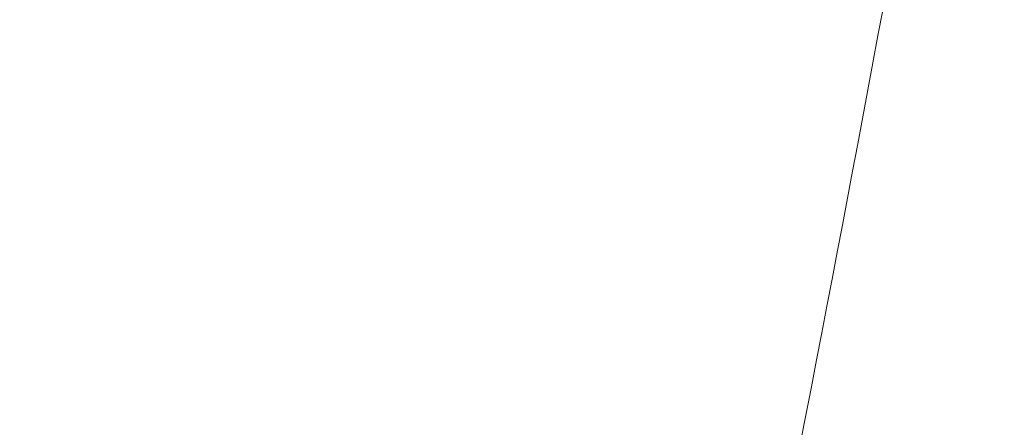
# Model space of a CAD drawing. Header units: inches. Extents: x -757 to 108, y -33 to 183.
# Tile 141 of 156: x -460.57395 to -460.55721, y 161.47591 to 161.48284. Entities that reach past the tile are written whole.
import ezdxf

# ---------------------------------------------------------------- set-up
doc = ezdxf.new("R2010")
doc.units = ezdxf.units.IN
doc.header["$MEASUREMENT"] = 0
doc.layers.add('M-EQPM', color=90, linetype='Continuous', lineweight=9)

# ---------------------------------------------------------------- blocks, each defined once
blk = doc.blocks.new('Roof Vent - Roof Vent-V12-Rear')
at = {"layer": 'M-EQPM'}
for points, knots in [([(-460.631473, 162.076421), (-460.625478, 162.076182), (-460.613382, 162.071924), (-460.595387, 162.054734), (-460.576963, 162.025115), (-460.559524, 161.985873), (-460.543964, 161.936896), (-460.530744, 161.88071), (-460.520925, 161.817971), (-460.514074, 161.745888), (-460.512691, 161.679607), (-460.514577, 161.622376), (-460.518673, 161.567201), (-460.527707, 161.498828), (-460.543766, 161.427782), (-460.563513, 161.368079), (-460.593825, 161.307774), (-460.616484, 161.289632), (-460.631473, 161.289019)], [0, 0, 0, 0, 0.055556, 0.111111, 0.166667, 0.222222, 0.277778, 0.333333, 0.388889, 0.444444, 0.513889, 0.548611, 0.583333, 0.652778, 0.722222, 0.791667, 0.861111, 1, 1, 1, 1]), ([(-460.585505, 161.381072), (-460.580366, 161.39578), (-460.57065, 161.428481), (-460.55823, 161.484747), (-460.549018, 161.547435), (-460.542587, 161.619462), (-460.541278, 161.685723), (-460.543046, 161.742945), (-460.546893, 161.798136), (-460.555384, 161.866579), (-460.569412, 161.93284), (-460.580276, 161.969315), (-460.585414, 161.984063)], [0.2222222, 0.2222222, 0.2222222, 0.2222222, 0.2777778, 0.3333333, 0.3888889, 0.4444444, 0.5138889, 0.5486111, 0.5833333, 0.6527778, 0.7222222, 0.7777778, 0.7777778, 0.7777778, 0.7777778])]:
    blk.add_open_spline(points, degree=3, knots=knots, dxfattribs=at)

msp = doc.modelspace()

# ---------------------------------------------------------------- block references
at = {"layer": 'M-EQPM'}
msp.add_blockref('Roof Vent - Roof Vent-V12-Rear', (0, 0), dxfattribs=at)

doc.saveas('drawing.dxf')
